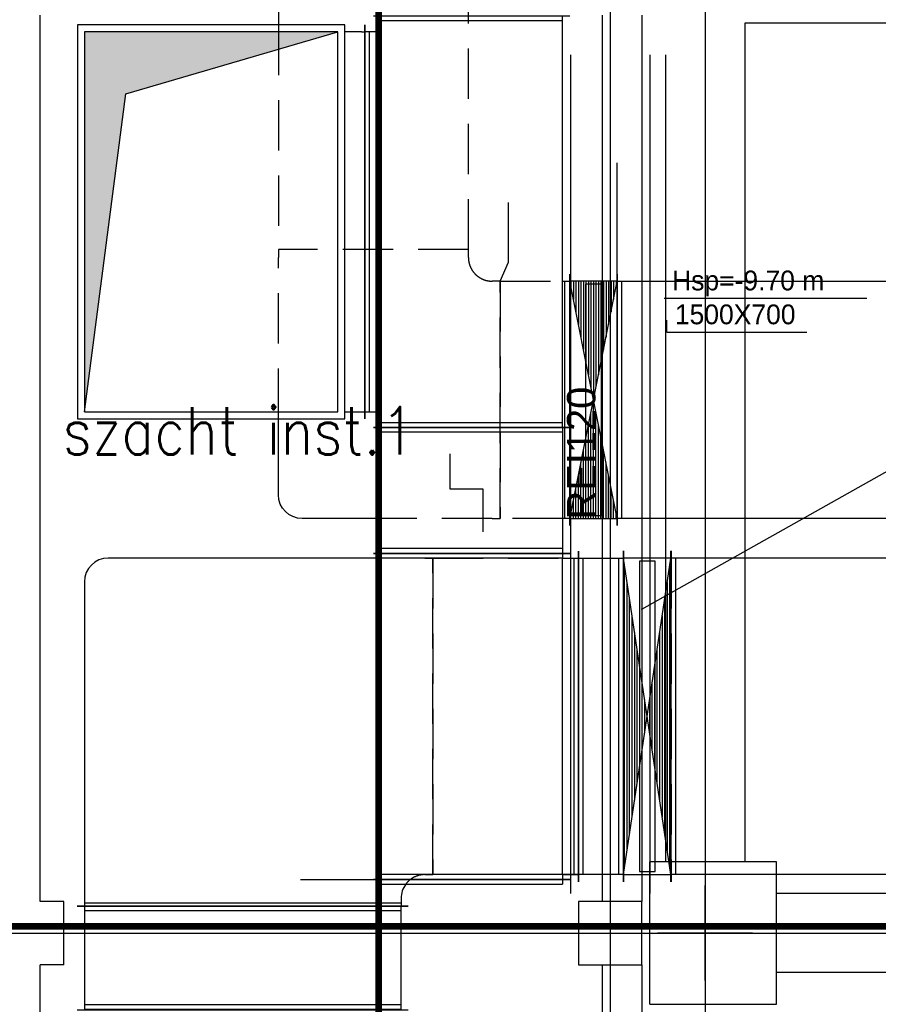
# Model space of a CAD drawing. Header units: centimetres. Extents: x -156440 to 298236, y -263599 to 81430.
# Tile 96 of 170: x 135695 to 141118, y -109682 to -103460. Entities that reach past the tile are written whole.
import ezdxf

# ---------------------------------------------------------------- set-up
doc = ezdxf.new("R2010")
doc.units = ezdxf.units.CM
doc.header["$LTSCALE"] = 50
for name, pattern in [('01-101 Went PP Poziom -2$0$DASHDOT2', [12.7, 6.35, -3.175, 0, -3.175]), ('01-101 Went PP Poziom -2$0$Przekrój 3a-3a$0$HIDDEN', [9.525, 6.35, -3.175]), ('Kondygnacja -2$0$HIDDEN2', [4.7625, 3.175, -1.5875]), ('Osie rzutów$0$DASHDOT2', [12.7, 6.35, -3.175, 0, -3.175])]:
    doc.linetypes.add(name, pattern=pattern)
doc.layers.get('0').update_dxf_attribs({"color": 8})
for name, color, linetype in [('01-101 Went PP Poziom -2$0$L_linie przekrojowe', 213, 'Continuous'), ('01-101 Went PP Poziom -2$0$L_Nawiew', 3, 'Continuous'), ('01-101 Went PP Poziom -2$0$L_wymiary', 2, 'Continuous'), ('01-101 Went PP Poziom -2$0$L_Wywiew', 6, 'Continuous'), ('bgde-tekst', 7, 'Continuous'), ('Kondygnacja -2$0$ARCH_INFO_ODPORNOŚĆ OGNIOWA', 8, 'Continuous'), ('Kondygnacja -2$0$ARCH_INFO_OPISY', 8, 'Continuous'), ('Kondygnacja -2$0$ARCH_KONSTR_POWYŻEJ RZUTU_IST', 8, 'Kondygnacja -2$0$HIDDEN2'), ('Kondygnacja -2$0$ARCH_MUROWANE_IST', 9, 'Continuous'), ('Kondygnacja -2$0$ARCH_ŻELBET_IST', 9, 'Continuous'), ('Osie rzutów$0$ARCH_INFO_OSIE_IST', 8, 'Osie rzutów$0$DASHDOT2')]:
    doc.layers.add(name, color=color, linetype=linetype)
doc.layers.add('01-101 Went PP Poziom -2$0$L_niedruk', color=6, linetype='Continuous', lineweight=13, plot=False)
doc.layers.add('I-WL_OPISY', color=4, linetype='Continuous', lineweight=18)
doc.layers.add('Kondygnacja -2$0$_SP KORYTA', color=8, linetype='Continuous', lineweight=25)
doc.styles.add('Kondygnacja -2$0$Arial', font='ARIAL.TTF')
doc.styles.add('Kondygnacja -2$0$Standard', font='txt')
doc.styles.add('Romans', font='Romans.shx')
doc.dimstyles.new('Kondygnacja -2$0$ISO-25', dxfattribs={"dimtxt": 2.5, "dimasz": 2.5, "dimexe": 1.25, "dimexo": 0.625, "dimtad": 1, "dimtxsty": 'Kondygnacja -2$0$Standard', "dimcen": 2.5, "dimadec": 0, "dimazin": 0, "dimtfac": 1, "dimtmove": 0, "dimatfit": 3, "dimfxl": 0, "dimarcsym": 0})

# ---------------------------------------------------------------- blocks, each defined once
blk = doc.blocks.new('Osie rzutów')
at = {"layer": 'Osie rzutów$0$ARCH_INFO_OSIE_IST', "ltscale": 10}
for p, q in [((6200, 12510), (6200, 4800)), ((6200, 12510), (6200, 4571.18)), ((6260, 12510), (6260, 4623.26)), ((6260, 10970), (6260, 11030)), ((4436.04, 11000), (13655, 11000)), ((6290, 11000), (6230, 11000))]:
    blk.add_line(p, q, dxfattribs=at)
blk = doc.blocks.new('Kondygnacja -2$0$_Dot')
at = {"color": 0, "linetype": 'ByBlock', "lineweight": -2}
blk.add_line((-0.5, 0), (-1, 0), dxfattribs=at)
at = {"color": 0, "linetype": 'ByBlock', "const_width": 0.5}
blk.add_lwpolyline([(-0.25, 0, 1), (0.25, 0, 1)], format="xyb", close=True, dxfattribs=at)
blk = doc.blocks.new('Kondygnacja -2$0$konstukcja stropu -2')
at = {"layer": 'Kondygnacja -2$0$ARCH_KONSTR_POWYŻEJ RZUTU_IST', "ltscale": 10}
for p, q in [((6285, 11575), (6285, 11045)), ((6835, 11575), (6285, 11575)), ((6175, 11555), (6175, 11025)), ((6225, 11555), (6225, 11025)), ((6235, 11555), (6235, 11045)), ((6835, 11025), (6305, 11025)), ((6835, 10975), (6305, 10975))]:
    blk.add_line(p, q, dxfattribs=at)
blk = doc.blocks.new('*U381')
at = {"linetype": 'Continuous', "lineweight": -3}
for p, q in [((-150, 0, -750), (150, 0, 750)), ((150, 0, -750), (-150, 0, 750)), ((-142.9, 0, 750), (-142.9, 0, 714.4)), ((-127, 0, 750), (-127, 0, 635)), ((-111.1, 0, 750), (-111.1, 0, 555.6)), ((-95.3, 0, 750), (-95.3, 0, 476.3)), ((-79.4, 0, 750), (-79.4, 0, 396.9)), ((-63.5, 0, 750), (-63.5, 0, 317.5)), ((-50, 0, 730), (50, 0, 730)), ((-50, 0, -730), (-50, 0, 730)), ((-47.6, 0, 750), (-47.6, 0, 238.1)), ((-31.8, 0, 750), (-31.8, 0, 158.8)), ((-15.9, 0, 750), (-15.9, 0, 79.4)), ((0, 0, 750), (0, 0)), ((0, 0, 750), (0, 0)), ((0, 0, -750), (0, 0)), ((0, 0, -750), (0, 0)), ((15.9, 0, 750), (15.9, 0, 79.4)), ((31.7, 0, 750), (31.7, 0, 158.8)), ((47.6, 0, 750), (47.6, 0, 238.1)), ((50, 0, 730), (50, 0, -730)), ((63.5, 0, 750), (63.5, 0, 317.5)), ((79.4, 0, 750), (79.4, 0, 396.9)), ((95.2, 0, 750), (95.2, 0, 476.3)), ((111.1, 0, 750), (111.1, 0, 555.6)), ((127, 0, 750), (127, 0, 635)), ((142.9, 0, 750), (142.9, 0, 714.4)), ((-142.9, 0, -750), (-142.9, 0, -714.4)), ((-127, 0, -750), (-127, 0, -635)), ((-111.1, 0, -750), (-111.1, 0, -555.6)), ((-95.3, 0, -750), (-95.3, 0, -476.2)), ((-79.4, 0, -750), (-79.4, 0, -396.9)), ((-63.5, 0, -750), (-63.5, 0, -317.5)), ((50, 0, -730), (-50, 0, -730)), ((-47.6, 0, -750), (-47.6, 0, -238.1)), ((-31.8, 0, -750), (-31.8, 0, -158.7)), ((-15.9, 0, -750), (-15.9, 0, -79.4)), ((15.9, 0, -750), (15.9, 0, -79.4)), ((31.7, 0, -750), (31.7, 0, -158.7)), ((47.6, 0, -750), (47.6, 0, -238.1)), ((63.5, 0, -750), (63.5, 0, -317.5)), ((79.4, 0, -750), (79.4, 0, -396.9)), ((95.2, 0, -750), (95.2, 0, -476.2)), ((111.1, 0, -750), (111.1, 0, -555.6)), ((127, 0, -750), (127, 0, -635)), ((142.9, 0, -750), (142.9, 0, -714.4))]:
    blk.add_line(p, q, dxfattribs=at)
at = {"linetype": 'Continuous', "lineweight": -2}
for p, q in [((-150, 0, 750), (-150, 0, 795)), ((-150, 0, -750), (-150, 0, 750)), ((-150, 0, -795), (-150, 0, -750))]:
    blk.add_line(p, q, dxfattribs=at)
at = {"color": 0, "linetype": 'ByBlock', "lineweight": -2}
for p, q in [((-150, 0, 750), (150, 0, 750)), ((150, 0, -750), (-150, 0, -750))]:
    blk.add_line(p, q, dxfattribs=at)
at = {"layer": '01-101 Went PP Poziom -2$0$L_niedruk', "linetype": 'Continuous', "lineweight": -3}
blk.add_line((150, 0, -175.2), (150, 0, -175.2), dxfattribs=at)
blk = doc.blocks.new('*U380')
at = {"linetype": 'Continuous', "lineweight": -2}
for p, q in [((-220, 0, 750), (-220, 0, 795)), ((-220, 0, -750), (-220, 0, 750)), ((-220, 0, -795), (-220, 0, -750))]:
    blk.add_line(p, q, dxfattribs=at)
at = {"color": 0, "linetype": 'ByBlock', "lineweight": -2}
for p, q in [((-175.5, 0, 750), (-220, 0, 750)), ((-220, 0, -750), (-175.5, 0, -750))]:
    blk.add_line(p, q, dxfattribs=at)
at = {"linetype": 'Continuous', "lineweight": -3}
blk.add_line((-190, 0, -750), (-190, 0, 750), dxfattribs=at)
at = {"layer": '01-101 Went PP Poziom -2$0$L_niedruk', "linetype": 'Continuous', "lineweight": -3}
for p, q in [((-220, 0, -175.2), (-220, 0, -175.2)), ((-220, 0, -175.3), (-220, 0, -175.3)), ((220, 0, -175.2), (220, 0, -175.2)), ((220, 0, -175.3), (220, 0, -175.3))]:
    blk.add_line(p, q, dxfattribs=at)
at = {"layer": '01-101 Went PP Poziom -2$0$L_Wywiew', "linetype": '01-101 Went PP Poziom -2$0$Przekrój 3a-3a$0$HIDDEN', "lineweight": -3}
for p, q in [((219.8, 0, 750), (-175.5, 0, 750)), ((220, 0, 750), (219.8, 0, 750)), ((220, 0, 750), (220, 0, -750)), ((-175.5, 0, -750), (219.8, 0, -750)), ((219.8, 0, -750), (220, 0, -750))]:
    blk.add_line(p, q, dxfattribs=at)
blk = doc.blocks.new('*U374')
at = {"color": 0, "linetype": 'ByBlock', "lineweight": -2}
blk.add_line((-3222, 1000), (3222, 1000), dxfattribs=at)
at = {"linetype": 'Continuous', "lineweight": -3}
blk.add_line((3192, 1000), (3192, 1000), dxfattribs=at)
at = {"linetype": 'Continuous', "lineweight": -2}
for p, q in [((3222, 1045), (3222, 1000)), ((3222, 1000), (3222, 1000)), ((3222, -1000), (3222, -1045))]:
    blk.add_line(p, q, dxfattribs=at)
at = {"layer": '01-101 Went PP Poziom -2$0$L_Nawiew', "linetype": '01-101 Went PP Poziom -2$0$Przekrój 3a-3a$0$HIDDEN', "lineweight": -3}
for p in [(3222, 1000), (-3222, -1000)]:
    blk.add_line(p, (3222, -1000), dxfattribs=at)
blk = doc.blocks.new('*U371')
at = {"color": 0, "linetype": 'ByBlock', "lineweight": -2}
for p, q in [((-3222.5, 1000), (3222.5, 1000)), ((-3222.5, -1000), (3222.5, -1000))]:
    blk.add_line(p, q, dxfattribs=at)
at = {"linetype": 'Continuous', "lineweight": -3}
blk.add_line((3192.5, -1000), (3192.5, 1000), dxfattribs=at)
at = {"linetype": 'Continuous', "lineweight": -2}
for p, q in [((3222.5, 1045), (3222.5, 1000)), ((3222.5, 1000), (3222.5, -1000)), ((3222.5, -1000), (3222.5, -1045))]:
    blk.add_line(p, q, dxfattribs=at)
blk = doc.blocks.new('*U358')
at = {"linetype": 'Continuous', "lineweight": -2}
for p, q in [((-1030, 575), (-1030, 620)), ((-1030, -575), (-1030, 575)), ((1030, 620), (1030, 575)), ((1030, 575), (1030, -575)), ((-1030, -620), (-1030, -575)), ((1030, -575), (1030, -620)), ((-1000, -675), (-1045, -675)), ((1000, -675), (-1000, -675)), ((1045, -675), (1000, -675))]:
    blk.add_line(p, q, dxfattribs=at)
at = {"color": 0, "linetype": 'ByBlock', "lineweight": -2}
for p, q in [((-1030, 575), (1030, 575)), ((-1030, -575), (-1000, -575)), ((-1000, -575), (-1000, -675)), ((1000, -575), (-1000, -575)), ((1000, -575), (1000, -675)), ((1000, -575), (1030, -575))]:
    blk.add_line(p, q, dxfattribs=at)
at = {"linetype": 'Continuous', "lineweight": -3}
for p, q in [((-1000, -575), (-1000, 575)), ((1000, -575), (1000, 575)), ((-1000, -645), (1000, -645))]:
    blk.add_line(p, q, dxfattribs=at)
at = {"layer": '01-101 Went PP Poziom -2$0$L_niedruk', "linetype": 'Continuous', "lineweight": -3}
for p, q in [((-1030, 245.7), (-1030, 245.7)), ((-1030, 245.3), (-1030, 245.3)), ((1030, 245.7), (1030, 245.7)), ((1030, 245.3), (1030, 245.3))]:
    blk.add_line(p, q, dxfattribs=at)
blk = doc.blocks.new('*U357')
at = {"linetype": 'Continuous', "lineweight": -2}
for p, q in [((0, 620), (0, 575)), ((0, 575), (0, -575)), ((0, -575), (0, -620))]:
    blk.add_line(p, q, dxfattribs=at)
at = {"color": 0, "linetype": 'ByBlock', "lineweight": -2}
for p, q in [((0, 575), (30, 575)), ((30, -575), (30, 575)), ((0, -575), (30, -575))]:
    blk.add_line(p, q, dxfattribs=at)
at = {"layer": '01-101 Went PP Poziom -2$0$L_niedruk', "linetype": 'Continuous', "lineweight": -3}
for p, q in [((0, -245.3), (0, -245.3)), ((0, -245.7), (0, -245.7))]:
    blk.add_line(p, q, dxfattribs=at)
blk = doc.blocks.new('*U352')
at = {"linetype": 'Continuous', "lineweight": -2}
for p, q in [((970, 600), (970, 645)), ((970, -45.3), (970, 600))]:
    blk.add_line(p, q, dxfattribs=at)
at = {"color": 0, "linetype": 'ByBlock', "lineweight": -2}
blk.add_line((970, 600), (449.7, 600), dxfattribs=at)
at = {"linetype": 'Continuous', "lineweight": -3}
blk.add_line((940, 600), (940, -45.3), dxfattribs=at)
at = {"layer": '01-101 Went PP Poziom -2$0$L_niedruk', "linetype": 'Continuous', "lineweight": -3}
blk.add_line((-970, 54.7), (-970, 54.7), dxfattribs=at)
blk.add_line((-970, 54.7), (-970, 54.7), dxfattribs=at)
at = {"layer": '01-101 Went PP Poziom -2$0$L_Wywiew', "linetype": '01-101 Went PP Poziom -2$0$Przekrój 3a-3a$0$HIDDEN', "lineweight": -3}
for p, q in [((449.7, 600), (-970, 600)), ((970, -600), (970, -45.3)), ((-970, -600), (970, -600))]:
    blk.add_line(p, q, dxfattribs=at)
blk = doc.blocks.new('*U351')
at = {"color": 0, "linetype": 'ByBlock', "lineweight": -2}
for p, q in [((-690, 690), (-210.3, 690)), ((-840, 44.6), (-840, 540))]:
    blk.add_line(p, q, dxfattribs=at)
at = {"color": 0, "linetype": 'ByBlock', "lineweight": -2, "extrusion": (-1.22465e-16, -1.22465e-16, -1)}
blk.add_ellipse((-690, 540), major_axis=(0, 150), ratio=1, start_param=-1.570796, end_param=0, dxfattribs=at)
blk.add_ellipse((-690, 540), major_axis=(0, 150), ratio=1, start_param=-1.570796, end_param=0, dxfattribs=at)
at = {"layer": '01-101 Went PP Poziom -2$0$L_niedruk', "linetype": 'Continuous', "lineweight": -3}
for p, q in [((860, 144.6), (860, 144.6)), ((860, 144.6), (860, 144.6)), ((-265.3, -710), (-265.3, -710)), ((-265.2, -710), (-265.2, -710))]:
    blk.add_line(p, q, dxfattribs=at)
at = {"layer": '01-101 Went PP Poziom -2$0$L_Wywiew', "linetype": '01-101 Went PP Poziom -2$0$Przekrój 3a-3a$0$HIDDEN', "lineweight": -3}
for p, q in [((-210.3, 690), (810, 690)), ((860, 690), (810, 690)), ((860, -510), (860, 690)), ((-840, -660), (-840, 44.6)), ((810, -510), (860, -510)), ((-840, -660), (-840, -710)), ((660, -710), (660, -660)), ((-840, -710), (660, -710))]:
    blk.add_line(p, q, dxfattribs=at)
blk.add_ellipse((810, -660), major_axis=(-150, 0), ratio=1, start_param=-1.570796, end_param=0, dxfattribs=at)
blk.add_ellipse((810, -660), major_axis=(-150, 0), ratio=1, start_param=-1.570796, end_param=0, dxfattribs=at)
blk = doc.blocks.new('*U346')
at = {"linetype": 'Continuous', "lineweight": -3}
for p, q in [((-150, 0, 1000), (-150, 0, 1000)), ((150, 0, 1000), (150, 0, 1000))]:
    blk.add_line(p, q, dxfattribs=at)
at = {"linetype": 'Continuous', "lineweight": -2}
for p, q in [((-150, 0, 1000), (-150, 0, 1045)), ((-150, 0, 1000), (-150, 0, 1000)), ((150, 0, 1000), (150, 0, 1000)), ((150, 0, 1045), (150, 0, 1000)), ((-150, 0, -1045), (-150, 0, -1000)), ((150, 0, -1000), (150, 0, -1045))]:
    blk.add_line(p, q, dxfattribs=at)
at = {"color": 0, "linetype": 'ByBlock', "lineweight": -2}
blk.add_line((-150, 0, 1000), (150, 0, 1000), dxfattribs=at)
at = {"layer": '01-101 Went PP Poziom -2$0$L_Nawiew', "linetype": '01-101 Went PP Poziom -2$0$Przekrój 3a-3a$0$HIDDEN', "lineweight": -3}
for p, q in [((150, 0, 1000), (150, 0, -1000)), ((150, 0, -1000), (-150, 0, -1000))]:
    blk.add_line(p, q, dxfattribs=at)
blk = doc.blocks.new('*U345')
at = {"linetype": 'Continuous', "lineweight": -2}
for p, q in [((-602.5, 0, 1000), (-602.5, 0, 1045)), ((-602.5, 0, 1000), (-602.5, 0, 1000)), ((-602.5, 0, -1045), (-602.5, 0, -1000))]:
    blk.add_line(p, q, dxfattribs=at)
at = {"color": 0, "linetype": 'ByBlock', "lineweight": -2}
for p, q in [((-217.8, 0, 1000), (-602.5, 0, 1000)), ((-318, 0, -1000), (-317.8, 0, -1000))]:
    blk.add_line(p, q, dxfattribs=at)
at = {"linetype": 'Continuous', "lineweight": -3}
blk.add_line((-572.5, 0, 1000), (-572.5, 0, 1000), dxfattribs=at)
at = {"layer": '01-101 Went PP Poziom -2$0$L_Nawiew', "linetype": '01-101 Went PP Poziom -2$0$Przekrój 3a-3a$0$HIDDEN', "lineweight": -3}
for p, q in [((602.5, 0, 1000), (-217.8, 0, 1000)), ((602.5, 0, 1000), (602.5, 0, -1000)), ((-602.5, 0, -1000), (-318, 0, -1000)), ((-317.8, 0, -1000), (602.5, 0, -1000))]:
    blk.add_line(p, q, dxfattribs=at)
at = {"layer": '01-101 Went PP Poziom -2$0$L_niedruk', "linetype": 'Continuous', "lineweight": -3}
for p, q in [((602.5, 0, 1029.9), (602.5, 0, 1029.9)), ((602.5, 0, 1029.9), (602.5, 0, 1029.9)), ((602.5, 0, -1030.1), (602.5, 0, -1030.1)), ((602.5, 0, -1030.1), (602.5, 0, -1030.1))]:
    blk.add_line(p, q, dxfattribs=at)
blk = doc.blocks.new('*U344')
at = {"linetype": 'Continuous', "lineweight": -3}
for p, q in [((-150, 0, -1000), (150, 0, 1000)), ((150, 0, -1000), (-150, 0, 1000)), ((-142.9, 0, -952.5), (-142.9, 0, 952.5)), ((-127, 0, -846.7), (-127, 0, 846.7)), ((-111.1, 0, -740.8), (-111.1, 0, 740.8)), ((-95.3, 0, -635), (-95.3, 0, 635)), ((-79.4, 0, -529.2), (-79.4, 0, 529.2)), ((-63.5, 0, -423.3), (-63.5, 0, 423.3)), ((-50, 0, 980), (50, 0, 980)), ((-50, 0, -980), (-50, 0, 980)), ((-47.6, 0, -317.5), (-47.6, 0, 317.5)), ((-31.8, 0, -211.7), (-31.8, 0, 211.7)), ((-15.9, 0, -105.8), (-15.9, 0, 105.8)), ((15.9, 0, -105.8), (15.9, 0, 105.8)), ((31.7, 0, -211.7), (31.7, 0, 211.7)), ((47.6, 0, -317.5), (47.6, 0, 317.5)), ((50, 0, 980), (50, 0, -980)), ((63.5, 0, -423.3), (63.5, 0, 423.3)), ((79.4, 0, -529.2), (79.4, 0, 529.2)), ((95.2, 0, -635), (95.2, 0, 635)), ((111.1, 0, -740.8), (111.1, 0, 740.8)), ((127, 0, -846.7), (127, 0, 846.7)), ((142.9, 0, -952.5), (142.9, 0, 952.5)), ((50, 0, -980), (-50, 0, -980))]:
    blk.add_line(p, q, dxfattribs=at)
at = {"linetype": 'Continuous', "lineweight": -2}
for p, q in [((-150, 0, 1000), (-150, 0, 1045)), ((-150, 0, -1000), (-150, 0, 1000)), ((150, 0, 1000), (150, 0, -1000)), ((150, 0, 1045), (150, 0, 1000)), ((-150, 0, -1045), (-150, 0, -1000)), ((150, 0, -1000), (150, 0, -1045))]:
    blk.add_line(p, q, dxfattribs=at)
at = {"color": 0, "linetype": 'ByBlock', "lineweight": -2}
for p, q in [((-150, 0, 1000), (150, 0, 1000)), ((150, 0, -1000), (-150, 0, -1000))]:
    blk.add_line(p, q, dxfattribs=at)
blk = doc.blocks.new('*U343')
at = {"linetype": 'Continuous', "lineweight": -2}
for p, q in [((-142, 0, 1000), (-142, 0, 1045)), ((-142, 0, -1000), (-142, 0, 1000)), ((142, 0, 1000), (142, 0, -1000)), ((142, 0, 1045), (142, 0, 1000)), ((-142, 0, -1045), (-142, 0, -1000)), ((142, 0, -1000), (142, 0, -1045))]:
    blk.add_line(p, q, dxfattribs=at)
at = {"color": 0, "linetype": 'ByBlock', "lineweight": -2}
for p, q in [((142, 0, 1000), (-142, 0, 1000)), ((-142, 0, -1000), (142, 0, -1000))]:
    blk.add_line(p, q, dxfattribs=at)
at = {"linetype": 'Continuous', "lineweight": -3}
for p, q in [((-112, 0, -1000), (-112, 0, 1000)), ((112, 0, -1000), (112, 0, 1000))]:
    blk.add_line(p, q, dxfattribs=at)
blk = doc.blocks.new('*U329')
at = {"linetype": 'Continuous', "lineweight": -2}
for p, q in [((-1300, 620), (-1300, 575)), ((-1300, 575), (-1300, -575)), ((1300, 575), (1300, 620)), ((1300, -575), (1300, 575)), ((-1300, -575), (-1300, -620)), ((1300, -620), (1300, -575)), ((-1245, -675), (-1200, -675)), ((-1200, -675), (1200, -675)), ((1200, -675), (1245, -675))]:
    blk.add_line(p, q, dxfattribs=at)
at = {"color": 0, "linetype": 'ByBlock', "lineweight": -2}
for p, q in [((1300, 575), (-1300, 575)), ((-1300, -575), (-1270, -575)), ((-1200, -575), (-1270, -575)), ((1200, -575), (-1200, -575)), ((-1200, -575), (-1200, -675)), ((1200, -675), (1200, -575)), ((1270, -575), (1200, -575)), ((1270, -575), (1300, -575))]:
    blk.add_line(p, q, dxfattribs=at)
at = {"linetype": 'Continuous', "lineweight": -3}
for p, q in [((-1270, 575), (-1270, -575)), ((1270, 575), (1270, -575)), ((1200, -645), (-1200, -645))]:
    blk.add_line(p, q, dxfattribs=at)
at = {"layer": '01-101 Went PP Poziom -2$0$L_niedruk', "linetype": 'Continuous', "lineweight": -3}
for p, q in [((1300, 619.5), (1300, 619.5)), ((1300, 179.6), (1300, 179.6)), ((1300, 179.5), (1300, 179.5)), ((174.7, -675), (174.7, -675)), ((174.7, -675), (174.7, -675))]:
    blk.add_line(p, q, dxfattribs=at)
blk = doc.blocks.new('*U328')
at = {"linetype": 'Continuous', "lineweight": -3}
for p, q in [((0, 935, 1245), (0, -755, 1245)), ((0, 935, -1245), (0, 935, 1245)), ((0, -755, -1245), (0, 935, -1245)), ((0, -755, 1245), (0, -755, -1245))]:
    blk.add_line(p, q, dxfattribs=at)
at = {"color": 0, "linetype": 'ByBlock', "lineweight": -2}
for p, q in [((0, -860, -1200), (0, -755, -1200)), ((0, -755, 1200), (0, -860, 1200)), ((0, -860, -1200), (0, -880, -1200)), ((0, -860, 1200), (0, -880, 1200))]:
    blk.add_line(p, q, dxfattribs=at)
at = {"linetype": 'Continuous', "lineweight": -2}
for p, q in [((0, -880, 1200), (0, -880, -1200)), ((0, -880, -1200), (0, -880, -1245)), ((0, -880, 1245), (0, -880, 1200))]:
    blk.add_line(p, q, dxfattribs=at)
at = {"layer": '01-101 Went PP Poziom -2$0$L_niedruk', "linetype": 'Continuous', "lineweight": -3}
blk.add_line((0, -880, 174.7), (0, -880, 174.7), dxfattribs=at)
blk.add_line((0, -880, 174.7), (0, -880, 174.7), dxfattribs=at)
blk = doc.blocks.new('*U327')
at = {"linetype": 'Continuous', "lineweight": -2}
for p, q in [((0, -845, -1245), (0, 845, -1245)), ((0, 845, -1245), (0, 845, 1245)), ((0, 845, 1245), (0, -845, 1245)), ((0, -845, 1245), (0, -845, -1245))]:
    blk.add_line(p, q, dxfattribs=at)
at = {"color": 0, "linetype": 'ByBlock', "lineweight": -2}
for p, q in [((0, -800, -1200), (0, 800, -1200)), ((0, 800, -1200), (0, 800, 1200)), ((0, 800, 1200), (0, -800, 1200)), ((0, -800, 1200), (0, -800, -1200))]:
    blk.add_line(p, q, dxfattribs=at)
blk = doc.blocks.new('*U326')
at = {"linetype": 'Continuous', "lineweight": -2}
for p, q in [((-397.5, 0, 575), (-397.5, 0, 620)), ((-397.5, 0, -575), (-397.5, 0, 575)), ((-397.5, 0, -620), (-397.5, 0, -575)), ((397.5, 0, 575), (397.5, 0, -575)), ((397.5, 0, -575), (397.5, 0, -620)), ((397.5, 0, 620), (397.5, 0, 575))]:
    blk.add_line(p, q, dxfattribs=at)
at = {"color": 0, "linetype": 'ByBlock', "lineweight": -2}
for p, q in [((-367.5, 0, 575), (-397.5, 0, 575)), ((-397.5, 0, -575), (-367.5, 0, -575)), ((367.5, 0, 575), (-367.5, 0, 575)), ((-367.5, 0, -575), (367.5, 0, -575)), ((397.5, 0, 575), (367.5, 0, 575)), ((367.5, 0, -575), (397.5, 0, -575))]:
    blk.add_line(p, q, dxfattribs=at)
at = {"linetype": 'Continuous', "lineweight": -3}
for p, q in [((-367.5, 0, -575), (-367.5, 0, 575)), ((367.5, 0, -575), (367.5, 0, 575))]:
    blk.add_line(p, q, dxfattribs=at)
at = {"layer": '01-101 Went PP Poziom -2$0$L_niedruk', "linetype": 'Continuous', "lineweight": -3}
for p, q in [((-397.5, 0, -179.6), (-397.5, 0, -179.6)), ((-397.5, 0, -619.5), (-397.5, 0, -619.5)), ((-397.5, 0, -179.5), (-397.5, 0, -179.5)), ((-397.5, 0, -619.5), (-397.5, 0, -619.5)), ((397.5, 0, 245.7), (397.5, 0, 245.7)), ((397.5, 0, 245.3), (397.5, 0, 245.3))]:
    blk.add_line(p, q, dxfattribs=at)
blk = doc.blocks.new('*U319')
at = {"linetype": 'Continuous', "lineweight": -2}
for p, q in [((1110, 1135), (1110, 1090)), ((1110, 1090), (1110, -910)), ((1110, -910), (1110, -955))]:
    blk.add_line(p, q, dxfattribs=at)
at = {"color": 0, "linetype": 'ByBlock', "lineweight": -2}
for p, q in [((-940, 1090), (1060, 1090)), ((1060, 1090), (1110, 1090)), ((-1090, -780.7), (-1090, 940)), ((1060, -910), (1110, -910))]:
    blk.add_line(p, q, dxfattribs=at)
at = {"linetype": 'Continuous', "lineweight": -3}
blk.add_line((1090, -910), (1090, 1090), dxfattribs=at)
at = {"color": 0, "linetype": 'ByBlock', "lineweight": -2, "extrusion": (2.90138e-13, -1.1728e-15, -1)}
for centre, major_axis, end_param in [((-940, 940), (0, 150), 0), ((-940, 940), (0, 150), 0), ((1060, -1060), (120, 89.9), -0.927713), ((1060, -1060), (120, 89.9), -0.927713)]:
    blk.add_ellipse(centre, major_axis=major_axis, ratio=1, start_param=-1.570796, end_param=end_param, dxfattribs=at)
at = {"layer": '01-101 Went PP Poziom -2$0$L_Nawiew', "linetype": '01-101 Went PP Poziom -2$0$Przekrój 3a-3a$0$HIDDEN', "lineweight": -3}
for p, q in [((-1090, -1060), (-1090, -780.7)), ((-1090, -1060), (-1090, -1110)), ((910, -1110), (-1090, -1110)), ((910, -1060), (910, -1110))]:
    blk.add_line(p, q, dxfattribs=at)
at = {"layer": '01-101 Went PP Poziom -2$0$L_Nawiew', "linetype": '01-101 Went PP Poziom -2$0$Przekrój 3a-3a$0$HIDDEN', "lineweight": -3, "extrusion": (2.90138e-13, -1.1728e-15, -1)}
blk.add_ellipse((1060, -1060), major_axis=(0, 150), ratio=1, start_param=-1.570796, end_param=-0.643083, dxfattribs=at)
blk.add_ellipse((1060, -1060), major_axis=(0, 150), ratio=1, start_param=-1.570796, end_param=-0.643083, dxfattribs=at)
at = {"layer": '01-101 Went PP Poziom -2$0$L_niedruk', "linetype": 'Continuous', "lineweight": -3}
for p, q in [((-1119.9, -1110), (-1119.9, -1110)), ((-1119.9, -1110), (-1119.9, -1110)), ((940.1, -1110), (940.1, -1110)), ((940.1, -1110), (940.1, -1110))]:
    blk.add_line(p, q, dxfattribs=at)
blk = doc.blocks.new('*U312')
at = {"linetype": 'Continuous', "lineweight": -2}
for p, q in [((-327, 1045), (-327, 1000)), ((-327, 1000), (-327, -1000)), ((327, 1000), (327, 1045)), ((327, -1000), (327, 1000)), ((-327, -1000), (-327, -1045)), ((327, -1045), (327, -1000))]:
    blk.add_line(p, q, dxfattribs=at)
at = {"color": 0, "linetype": 'ByBlock', "lineweight": -2}
for p, q in [((327, 1000), (-327, 1000)), ((-327, -1000), (327, -1000))]:
    blk.add_line(p, q, dxfattribs=at)
at = {"linetype": 'Continuous', "lineweight": -3}
for p, q in [((-297, 1000), (-297, -1000)), ((297, 1000), (297, -1000))]:
    blk.add_line(p, q, dxfattribs=at)
at = {"layer": '01-101 Went PP Poziom -2$0$L_niedruk', "linetype": 'Continuous', "lineweight": -3}
for p, q in [((325.5, 1000), (325.5, 1000)), ((325.5, -1000), (325.5, 1000)), ((325.5, 1000), (325.5, -1000)), ((325.5, 1000), (327, 1000)), ((325.5, 1000), (325.5, -1000)), ((325.5, 1000), (325.5, 1000)), ((325.5, 1000), (325.5, -1000)), ((325.5, 1000), (327, 1000)), ((327, 1000), (327, -1000)), ((327, 1000), (327, 1000)), ((327, -1000), (327, 1000)), ((327, -1000), (327, 1000)), ((327, 1000), (327, -1000)), ((327, 1000), (327, 1000)), ((325.5, -1000), (325.5, -1000)), ((327, -1000), (325.5, -1000)), ((325.5, -1000), (325.5, -1000)), ((325.5, -1000), (327, -1000)), ((327, -1000), (327, -1000)), ((327, -1000), (327, -1000))]:
    blk.add_line(p, q, dxfattribs=at)
blk = doc.blocks.new('*U298')
at = {"linetype": 'Continuous', "lineweight": -2}
for p, q in [((-1142.5, 0, 749.8), (-1142.5, 0, 795)), ((1142.5, 0, 750), (1142.5, 0, -750)), ((1142.5, 0, 795), (1142.5, 0, 750)), ((-1142.5, 0, -795), (-1142.5, 0, -750.2)), ((1142.5, 0, -750), (1142.5, 0, -795))]:
    blk.add_line(p, q, dxfattribs=at)
at = {"color": 0, "linetype": 'ByBlock', "lineweight": -2}
for p, q in [((1142.5, 0, 750), (-1142.4, 0, 750)), ((-523.4, 0, -750), (1142.5, 0, -750))]:
    blk.add_line(p, q, dxfattribs=at)
at = {"linetype": 'Continuous', "lineweight": -3}
for p, q in [((-1112.5, 0, 749.8), (-1112.5, 0, 750)), ((1112.5, 0, -750), (1112.5, 0, 750))]:
    blk.add_line(p, q, dxfattribs=at)
at = {"layer": '01-101 Went PP Poziom -2$0$L_Wywiew', "linetype": '01-101 Went PP Poziom -2$0$Przekrój 3a-3a$0$HIDDEN', "lineweight": -3}
blk.add_line((-1142.4, 0, -750), (-523.4, 0, -750), dxfattribs=at)
blk = doc.blocks.new('*a630')
at = {"layer": 'bgde-tekst'}
blk.add_line((0, 0), (1279.2, 0), dxfattribs=at)
blk = doc.blocks.new('*a695')
at = {"layer": 'bgde-tekst'}
blk.add_line((0, 0), (883.3, 0), dxfattribs=at)

msp = doc.modelspace()

# ---------------------------------------------------------------- hatches: boundary and pattern name
at = {"layer": '01-101 Went PP Poziom -2$0$L_Wywiew'}
msp.add_hatch(color=256, dxfattribs=at).paths.add_polyline_path([(137704.246, -103537.252), (136104.246, -103537.252), (136104.246, -105937.252), (136364.916, -103928.233)])

# ---------------------------------------------------------------- linework, layer by layer
at = {"layer": '01-101 Went PP Poziom -2$0$L_linie przekrojowe', "linetype": '01-101 Went PP Poziom -2$0$DASHDOT2', "const_width": 42, "elevation": -3480}
msp.add_lwpolyline([(137961.584, -95069.507), (137963.569, -138243.57)], dxfattribs=at)
at = {"layer": '01-101 Went PP Poziom -2$0$L_linie przekrojowe', "linetype": '01-101 Went PP Poziom -2$0$DASHDOT2', "const_width": 42}
msp.add_lwpolyline([(158744.191, -109189.666), (131343.514, -109189.93)], dxfattribs=at)
at = {"layer": '01-101 Went PP Poziom -2$0$L_wymiary'}
for p, q in [((139468.714, -105066.935, -9355.301), (139468.714, -104364.187, -9355.301)), ((138781.325, -104992.888), (138781.325, -104613.901)), ((138728.712, -105111.935, -9354.989), (138781.325, -104992.888)), ((137468.973, -108892.41), (137929.246, -108892.151, -7891.41))]:
    msp.add_line(p, q, dxfattribs=at)
at = {"layer": '01-101 Went PP Poziom -2$0$L_Wywiew', "linetype": 'Continuous'}
for p, q in [((138412.04, -106202.651), (138412.04, -106424.357)), ((138412.04, -106424.357), (138619.585, -106424.357)), ((138619.585, -106424.357), (138619.585, -106696.123))]:
    msp.add_line(p, q, dxfattribs=at)
at = {"layer": '01-101 Went PP Poziom -2$0$L_Wywiew', "elevation": -7038.41}
msp.add_lwpolyline([(136104.246, -105937.252), (136364.916, -103928.233), (137704.246, -103537.252), (136104.246, -103537.252), (136104.246, -105937.252)], dxfattribs=at)
at = {"layer": 'bgde-tekst'}
for points in [[(139765.384, -105220.147), (139765.384, -105220.147), (139765.384, -105220.147)], [(139782.957, -105434.307), (139782.957, -105358.392), (139782.957, -105358.392)]]:
    msp.add_lwpolyline(points, dxfattribs=at)
at = {"layer": 'Kondygnacja -2$0$ARCH_MUROWANE_IST', "ltscale": 4}
for p, q in [((139374.241, -103431.769, -3480), (139374.241, -109031.769, -3480)), ((139624.241, -103431.769, -3480), (139624.241, -109031.769, -3480)), ((139374.241, -109431.769, -3480), (139374.241, -115031.769, -3480)), ((139624.241, -109431.769, -3480), (139624.241, -115031.769, -3480))]:
    msp.add_line(p, q, dxfattribs=at)
at = {"layer": 'Kondygnacja -2$0$ARCH_ŻELBET_IST', "ltscale": 4}
for p, q in [((135824.241, -109031.769, -3480), (135824.241, -103431.769, -3480)), ((140474.241, -108781.769, -3480), (139674.241, -108781.769, -3480)), ((139674.241, -109681.769, -3480), (139674.241, -108781.769, -3480)), ((140474.241, -109681.769, -3480), (140474.241, -108781.769, -3480)), ((135974.241, -109031.769, -3480), (135824.241, -109031.769, -3480)), ((135974.241, -109431.769, -3480), (135974.241, -109031.769, -3480)), ((135974.241, -109431.769, -3480), (135824.241, -109431.769, -3480)), ((135824.241, -115031.769, -3480), (135824.241, -109431.769, -3480)), ((139674.241, -109681.769, -3480), (140474.241, -109681.769, -3480))]:
    msp.add_line(p, q, dxfattribs=at)
at = {"layer": 'Kondygnacja -2$0$ARCH_ŻELBET_IST', "ltscale": 4, "elevation": -3480}
msp.add_lwpolyline([(139224.241, -109431.769), (139624.241, -109431.769), (139624.241, -109031.769), (139224.241, -109031.769)], close=True, dxfattribs=at)

# ---------------------------------------------------------------- block references
at = {"layer": '01-101 Went PP Poziom -2$0$L_Nawiew', "linetype": 'Continuous', "extrusion": (1.1728e-15, -2.90138e-13, -1), "rotation": 270}
msp.add_blockref('*U319', (-137193.567, -107952.101, 9204.945), dxfattribs=at)
at = {"layer": '01-101 Went PP Poziom -2$0$L_Nawiew', "linetype": 'Continuous', "extrusion": (-1.22465e-16, 1, -2.22122e-12)}
for name, p in [('*U345', (-138906.489, -9204.945, -107862.101)), ('*U346', (-139658.989, -9204.945, -107862.101))]:
    msp.add_blockref(name, p, dxfattribs=at)
at = {"layer": '01-101 Went PP Poziom -2$0$L_Nawiew', "linetype": 'Continuous', "extrusion": (-1.22465e-16, 0, -1)}
msp.add_blockref('*U374', (-143030.989, -107862.101, 9204.945), dxfattribs=at)
at = {"layer": '01-101 Went PP Poziom -2$0$L_Nawiew', "linetype": 'Continuous', "rotation": 270}
msp.add_blockref('*U312', (137103.567, -109389.101, -9204.945), dxfattribs=at)
at = {"layer": '01-101 Went PP Poziom -2$0$L_Wywiew', "linetype": 'Continuous'}
for name, p, rotation in [('*U352', (137928.908, -103941.935, -9354.989), 90), ('*U329', (138549.246, -104737.252, -8191.41), 270), ('*U351', (138018.867, -105771.935, -9354.989), 90), ('*U357', (138549.246, -108892.151, -7891.41), 270)]:
    msp.add_blockref(name, p, dxfattribs=dict(at, rotation=rotation))
at = {"layer": '01-101 Went PP Poziom -2$0$L_Wywiew', "linetype": 'Continuous', "extrusion": (-2.22045e-16, -1, 6.69576e-13), "rotation": 90}
msp.add_blockref('*U328', (136994.246, -8101.41, 104737.252), dxfattribs=at)
at = {"layer": '01-101 Went PP Poziom -2$0$L_Wywiew', "linetype": 'Continuous', "extrusion": (2.20028e-13, -1, 6.69576e-13), "rotation": 90}
msp.add_blockref('*U327', (136904.246, -7038.41, 104737.252), dxfattribs=at)
at = {"layer": '01-101 Went PP Poziom -2$0$L_Wywiew', "linetype": 'Continuous', "extrusion": (-1.22465e-16, 1, -8.09131e-13)}
for name, p in [('*U380', (-138948.712, -9354.989, -105861.935)), ('*U381', (-139318.712, -9355.301, -105861.935)), ('*U298', (-140611.214, -9355.301, -105861.935))]:
    msp.add_blockref(name, p, dxfattribs=at)
at = {"layer": '01-101 Went PP Poziom -2$0$L_Wywiew', "linetype": 'Continuous', "extrusion": (-1, 0, 9.95799e-17)}
msp.add_blockref('*U326', (106434.651, -8191.41, -138549.246), dxfattribs=at)
at = {"layer": '01-101 Went PP Poziom -2$0$L_Wywiew', "linetype": 'Continuous', "extrusion": (9.86001e-13, 2.22045e-16, -1), "rotation": 270}
msp.add_blockref('*U358', (-138549.246, -107862.151, 7891.41), dxfattribs=at)
at = {"layer": '01-101 Went PP Poziom -2$0$L_Wywiew', "linetype": 'Continuous', "extrusion": (-1.22465e-16, 1, -2.22122e-12)}
for name, p in [('*U343', (-139366.528, -8019.48, -107862.15)), ('*U344', (-139658.528, -8019.48, -107862.15))]:
    msp.add_blockref(name, p, dxfattribs=at)
at = {"layer": '01-101 Went PP Poziom -2$0$L_Wywiew', "linetype": 'Continuous', "extrusion": (-1.22465e-16, 0, -1)}
msp.add_blockref('*U371', (-143031.028, -107862.15, 8019.48), dxfattribs=at)
at = {"layer": 'bgde-tekst'}
for name, p in [('*a630', (139765.384, -105220.147)), ('*a695', (139782.957, -105434.307))]:
    msp.add_blockref(name, p, dxfattribs=at)
at = {"layer": 'Kondygnacja -2$0$_SP KORYTA', "xscale": 10, "yscale": 10, "zscale": 10}
msp.add_blockref('Kondygnacja -2$0$konstukcja stropu -2', (77424.241, -219231.769, -3480), dxfattribs=at)
at = {"layer": 'Osie rzutów$0$ARCH_INFO_OSIE_IST', "xscale": 10, "yscale": 10, "zscale": 10}
msp.add_blockref('Osie rzutów', (77424.241, -219231.769), dxfattribs=at)

# ---------------------------------------------------------------- texts
at = {"layer": 'bgde-tekst'}
for s, p in [('Hsp=-9.70 m ', (139815.384, -105170.147)), ('1500X700', (139832.957, -105384.307))]:
    msp.add_text(s, height=125, dxfattribs=at).set_placement(p)
at = {"layer": 'I-WL_OPISY', "style": 'Romans', "width": 0.85}
msp.add_text('szacht inst.1', height=300, dxfattribs=at).set_placement((135964.901, -106208.002, 0))
at = {"layer": 'Kondygnacja -2$0$ARCH_INFO_ODPORNOŚĆ OGNIOWA', "insert": (139242.631, -106198.415, -3480), "char_height": 180, "width": 533.32525, "attachment_point": 5, "rotation": 90, "style": 'Kondygnacja -2$0$Arial'}
msp.add_mtext('REI120', dxfattribs=at)

# ---------------------------------------------------------------- leaders
at = {"layer": 'Kondygnacja -2$0$ARCH_INFO_OPISY'}
msp.add_leader([(139624.241, -107184.36, -3480), (142405.457, -105618.52, -3480), (145679.939, -105618.52, -3480)], dimstyle='Kondygnacja -2$0$ISO-25', override={"dimscale": 5, "dimasz": 2, "dimtad": 0, "dimldrblk": 'Kondygnacja -2$0$_Dot'}, dxfattribs=at)

doc.saveas('drawing.dxf')
